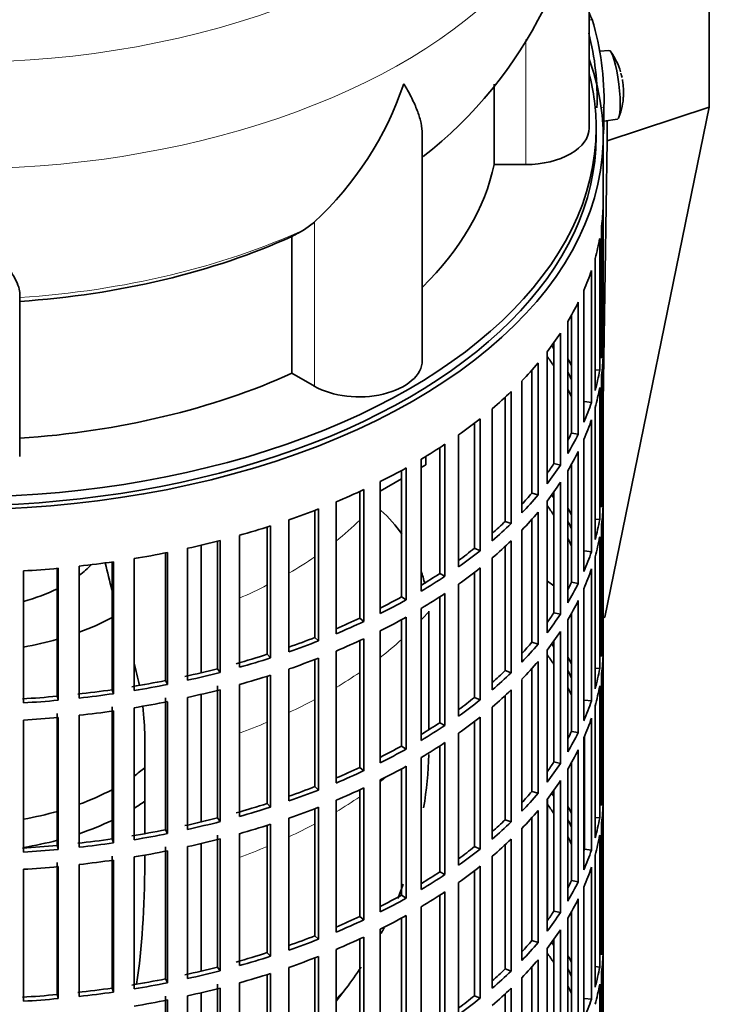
# Model space of a CAD drawing. Header units: millimetres. Extents: x 148 to 904, y -3227 to 2234.
# Tile 5 of 25: x 794 to 892, y -3091 to -2951. Entities that reach past the tile are written whole.
import ezdxf

# ---------------------------------------------------------------- set-up
doc = ezdxf.new("R2010")
doc.units = ezdxf.units.MM
for name, color, linetype in [('M5X8_UNI7687', 7, 'Continuous'), ('VSI134_DIFFUSORE', 7, 'Continuous'), ('VSI134_FILTRO_A', 7, 'Continuous'), ('VSI134_GIUNTO_8×', 7, 'Continuous'), ('VSI134_SUPPORTO_', 7, 'Continuous'), ('VSI134_TERMINALE', 7, 'Continuous')]:
    doc.layers.add(name, color=color, linetype=linetype)

# ---------------------------------------------------------------- blocks, each defined once
blk = doc.blocks.new('SE4')
at = {"layer": 'M5X8_UNI7687', "color": 7, "linetype": 'Continuous', "lineweight": 35}
for p, q in [((878.05, -2955.68), (876.75, -2955.8)), ((877.33, -2965.76), (879.26, -2965.46))]:
    blk.add_line(p, q, dxfattribs=at)
for centre, radius, start, end in [((870.14, -2961.61), 10, 16.6957, 35.0127), ((870.14, -2961.61), 10, 11.8797, 13.5278), ((1246.24, -2905.06), 370.34, 188.5064, 188.6141), ((870.14, -2961.61), 10, 338.98, 357.2751)]:
    blk.add_arc(centre, radius, start, end, dxfattribs=at)
for centre, major_axis, ratio, start_param, end_param in [((878.65, -2960.57), (0.6, -4.89), 0.169759, 0.004788, 3.136805), ((870.12, -2961.53), (-9.78, -2.08), 0.810411, 3.163117, 3.206609), ((870.15, -2961.74), (-9.94, -1.06), 0.589949, 3.053564, 3.168123), ((871.66, -2959.62), (7.36, -5.62), 0.747167, 0.443437, 0.593129)]:
    blk.add_ellipse(centre, major_axis=major_axis, ratio=ratio, start_param=start_param, end_param=end_param, dxfattribs=at)
at = {"layer": 'VSI134_DIFFUSORE', "color": 7, "linetype": 'Continuous', "lineweight": 35}
for p, q in [((875.24, -2966.73), (875.24, -2923.67)), ((861.71, -2960.46), (861.71, -2971.92)), ((851.51, -2999.79), (851.51, -2967.66)), ((861.71, -2971.92), (866.24, -2971.92)), ((836.15, -2980.12), (834.73, -2981.17)), ((832.95, -2982.14), (832.95, -3001.62)), ((794.24, -3013.49), (794.24, -2990.15)), ((832.95, -3001.62), (836.15, -3003.47))]:
    blk.add_line(p, q, dxfattribs=at)
at = {"layer": 'VSI134_DIFFUSORE', "color": 4, "linetype": 'Continuous', "lineweight": 9}
for p, q in [((866.24, -2971.92), (866.24, -2954.13)), ((836.15, -3003.47), (836.15, -2980.12))]:
    blk.add_line(p, q, dxfattribs=at)
at = {"layer": 'VSI134_DIFFUSORE', "color": 7, "linetype": 'Continuous', "lineweight": 35}
for centre, radius, start, end in [((813.88, -2922.44), 61.35, 307.9802, 358.8474), ((803.65, -2945.17), 47.73, 312.9143, 341.3628), ((826.82, -2968.78), 14.7, 294.6434, 302.5491)]:
    blk.add_arc(centre, radius, start, end, dxfattribs=at)
at = {"layer": 'VSI134_DIFFUSORE', "color": 4, "linetype": 'Continuous', "lineweight": 9}
for centre, major_axis, start_param, end_param in [((785.24, -2907.95), (85.67, 0), 2.814065, 6.283185), ((785.24, -2920.71), (-89.83, 0), 0, 3.208728), ((785.24, -2945.25), (79.5, 0), 4.82584, 5.384336)]:
    blk.add_ellipse(centre, major_axis=major_axis, ratio=0.57735, start_param=start_param, end_param=end_param, dxfattribs=at)
at = {"layer": 'VSI134_DIFFUSORE', "color": 7, "linetype": 'Continuous', "lineweight": 35}
for centre, major_axis, start_param, end_param in [((866.24, -2966.73), (-9, 0), 1.570796, 3.141593), ((785.24, -2966.73), (77, 0), 5.749077, 6.166034), ((785.24, -2947.25), (77, 0), 4.82954, 5.380636), ((842.51, -2999.79), (-9, 0), 0.785398, 3.141593), ((785.24, -2966.73), (77, 0), 4.82954, 5.380636)]:
    blk.add_ellipse(centre, major_axis=major_axis, ratio=0.57735, start_param=start_param, end_param=end_param, dxfattribs=at)
for points, knots in [([(851.51, -2967.67), (851.51, -2967.51), (851.51, -2967.35), (851.46, -2966.7), (851.37, -2966.18), (851.11, -2965.12), (850.92, -2964.57), (850.47, -2963.44), (850.21, -2962.86), (849.75, -2961.97), (849.59, -2961.67), (849.33, -2961.2), (849.24, -2961.05), (849.06, -2960.74), (848.97, -2960.58), (848.88, -2960.42)], [0.4604904, 0.4604904, 0.4604904, 0.4604904, 0.5, 0.5, 0.625, 0.625, 0.75, 0.75, 0.875, 0.875, 0.9375, 0.9375, 0.96875, 0.96875, 1, 1, 1, 1]), ([(794.24, -2990.15), (794.24, -2989.83), (794.15, -2989.47), (793.84, -2988.67), (793.61, -2988.23), (793.2, -2987.51), (793.05, -2987.26), (792.73, -2986.74), (792.56, -2986.48), (792.02, -2985.66), (791.62, -2985.08), (790.78, -2983.86), (790.32, -2983.21), (789.38, -2981.86), (788.88, -2981.15), (787.87, -2979.67), (787.35, -2978.91), (786.56, -2977.71), (786.3, -2977.31), (785.9, -2976.69), (785.77, -2976.48), (785.5, -2976.06), (785.37, -2975.85), (785.24, -2975.64)], [0, 0, 0, 0, 0.125, 0.125, 0.25, 0.25, 0.3125, 0.3125, 0.375, 0.375, 0.5, 0.5, 0.625, 0.625, 0.75, 0.75, 0.875, 0.875, 0.9375, 0.9375, 0.96875, 0.96875, 1, 1, 1, 1])]:
    blk.add_open_spline(points, degree=3, knots=knots, dxfattribs=at)
at = {"layer": 'VSI134_FILTRO_A', "color": 7, "linetype": 'Continuous', "lineweight": 35}
for p, q in [((877.24, -3132.07), (877.24, -2967.95)), ((877.23, -2977.81), (877.23, -2996.59)), ((877.01, -2980.69), (877.01, -2999.47)), ((876.74, -2982.43), (876.74, -3001.21)), ((876.09, -2985.29), (876.09, -3004.07)), ((875.56, -2987.02), (875.56, -3005.8)), ((874.48, -2989.83), (874.48, -3008.61)), ((873.7, -2991.52), (873.7, -3010.3)), ((872.2, -2994.28), (872.2, -3013.06)), ((872.74, -2993.33), (872.74, -3010.13)), ((871.16, -2995.92), (871.16, -3014.7)), ((870.24, -2997.26), (870.24, -3014.48)), ((877.01, -2996.58), (877.23, -2996.59)), ((869.25, -2998.59), (869.25, -3017.36)), ((867.97, -3000.17), (867.97, -3018.95)), ((877.23, -2999.04), (877.23, -3017.82)), ((867.08, -3001.19), (867.08, -3018.68)), ((876.09, -3001.16), (876.74, -3001.21)), ((865.66, -3002.73), (865.66, -3021.51)), ((877.01, -3001.92), (877.01, -3020.7)), ((864.14, -3004.24), (864.14, -3023.02)), ((876.74, -3003.66), (876.74, -3022.44)), ((863.3, -3005.04), (863.3, -3022.71)), ((874.59, -3005.67), (875.56, -3005.8)), ((861.46, -3006.68), (861.46, -3025.46)), ((876.09, -3006.52), (876.09, -3025.3)), ((859.72, -3008.11), (859.72, -3026.89)), ((875.56, -3008.24), (875.56, -3027.02)), ((858.93, -3008.73), (858.93, -3026.54)), ((856.68, -3010.4), (856.68, -3029.18)), ((872.74, -3010.13), (873.7, -3010.3)), ((874.48, -3011.06), (874.48, -3029.84)), ((853.99, -3012.22), (853.99, -3030.13)), ((854.73, -3011.74), (854.73, -3030.52)), ((873.7, -3012.75), (873.7, -3031.53)), ((851.35, -3013.87), (851.35, -3032.65)), ((848.54, -3015.48), (848.54, -3033.46)), ((849.21, -3015.1), (849.21, -3033.88)), ((870.24, -3014.48), (871.16, -3014.7)), ((872.2, -3015.5), (872.2, -3034.28)), ((872.74, -3014.56), (872.74, -3031.36)), ((843.21, -3018.18), (843.21, -3036.96)), ((845.53, -3017.05), (845.53, -3035.83)), ((871.16, -3017.15), (871.16, -3035.93)), ((877.01, -3017.81), (877.23, -3017.82)), ((842.6, -3018.46), (842.6, -3036.5)), ((867.08, -3018.68), (867.97, -3018.95)), ((869.25, -3019.81), (869.25, -3038.59)), ((870.24, -3018.49), (870.24, -3035.71)), ((836.22, -3021.15), (836.22, -3039.23)), ((836.76, -3020.94), (836.76, -3039.72)), ((839.24, -3019.94), (839.24, -3038.72)), ((877.23, -3020.26), (877.23, -3039.04)), ((832.54, -3022.49), (832.54, -3041.27)), ((867.08, -3022.42), (867.08, -3039.91)), ((867.97, -3021.4), (867.97, -3040.18)), ((876.09, -3022.39), (876.74, -3022.44)), ((829.46, -3023.51), (829.46, -3041.63)), ((829.92, -3023.36), (829.92, -3042.14)), ((863.3, -3022.71), (864.14, -3023.02)), ((865.66, -3023.96), (865.66, -3042.74)), ((877.01, -3023.15), (877.01, -3041.93)), ((825.49, -3024.7), (825.49, -3043.48)), ((876.74, -3024.89), (876.74, -3043.67)), ((818.12, -3026.54), (818.12, -3045.32)), ((822.36, -3025.53), (822.36, -3043.68)), ((822.74, -3025.44), (822.74, -3044.21)), ((858.93, -3026.54), (859.72, -3026.89)), ((863.3, -3026.27), (863.3, -3043.94)), ((864.14, -3025.47), (864.14, -3044.25)), ((810.51, -3028.01), (810.51, -3046.79)), ((814.98, -3027.2), (814.98, -3045.37)), ((815.28, -3027.14), (815.28, -3045.92)), ((861.46, -3027.91), (861.46, -3046.69)), ((874.59, -3026.9), (875.56, -3027.02)), ((876.09, -3027.75), (876.09, -3046.53)), ((799.59, -3029.4), (799.59, -3047.59)), ((799.72, -3029.39), (799.72, -3048.17)), ((802.7, -3029.08), (802.7, -3047.86)), ((807.37, -3028.49), (807.37, -3046.67)), ((807.58, -3028.46), (807.58, -3047.24)), ((859.72, -3029.34), (859.72, -3048.12)), ((875.56, -3029.47), (875.56, -3048.25)), ((794.76, -3029.76), (794.76, -3048.54)), ((853.99, -3030.13), (854.73, -3030.52)), ((858.93, -3029.96), (858.93, -3047.77)), ((856.68, -3031.63), (856.68, -3050.41)), ((872.74, -3031.36), (873.7, -3031.53)), ((874.48, -3032.29), (874.48, -3051.07)), ((848.54, -3033.46), (849.21, -3033.88)), ((853.99, -3033.45), (853.99, -3051.36)), ((854.73, -3032.97), (854.73, -3051.75)), ((851.35, -3035.1), (851.35, -3053.88)), ((873.7, -3033.98), (873.7, -3052.76)), ((842.6, -3036.5), (843.21, -3036.96)), ((849.21, -3036.33), (849.21, -3055.11)), ((870.24, -3035.71), (871.16, -3035.93)), ((872.74, -3035.79), (872.74, -3052.59)), ((848.54, -3036.71), (848.54, -3054.69)), ((872.2, -3036.73), (872.2, -3055.51)), ((836.22, -3039.23), (836.76, -3039.72)), ((843.21, -3039.41), (843.21, -3058.19)), ((845.53, -3038.28), (845.53, -3057.06)), ((871.16, -3038.38), (871.16, -3057.16)), ((877.01, -3039.04), (877.23, -3039.04)), ((842.6, -3039.69), (842.6, -3057.73)), ((867.08, -3039.91), (867.97, -3040.18)), ((870.24, -3039.72), (870.24, -3056.93)), ((829.46, -3041.63), (829.92, -3042.14)), ((836.76, -3042.17), (836.76, -3060.95)), ((839.24, -3041.16), (839.24, -3059.94)), ((869.25, -3041.04), (869.25, -3059.82)), ((877.23, -3041.49), (877.23, -3060.27)), ((836.22, -3042.38), (836.22, -3060.46)), ((867.97, -3042.63), (867.97, -3061.41)), ((876.09, -3043.62), (876.74, -3043.67)), ((822.36, -3043.68), (822.74, -3044.21)), ((829.46, -3044.74), (829.46, -3062.86)), ((829.92, -3044.59), (829.92, -3063.37)), ((832.54, -3043.72), (832.54, -3062.5)), ((863.3, -3043.94), (864.14, -3044.25)), ((867.08, -3043.65), (867.08, -3061.14)), ((877.01, -3044.38), (877.01, -3063.16)), ((814.98, -3045.37), (815.28, -3045.92)), ((822.36, -3046.13), (822.36, -3064.91)), ((825.49, -3045.93), (825.49, -3064.7)), ((865.66, -3045.19), (865.66, -3063.97)), ((876.74, -3046.12), (876.74, -3064.9)), ((799.59, -3047.59), (799.72, -3048.17)), ((807.37, -3046.67), (807.58, -3047.24)), ((814.98, -3047.82), (814.98, -3066.6)), ((818.12, -3047.77), (818.12, -3066.55)), ((822.74, -3046.66), (822.74, -3065.44)), ((858.93, -3047.77), (859.72, -3048.12)), ((863.3, -3047.5), (863.3, -3065.17)), ((864.14, -3046.7), (864.14, -3065.48)), ((807.37, -3049.12), (807.37, -3067.9)), ((810.51, -3049.23), (810.51, -3068.01)), ((815.28, -3048.37), (815.28, -3067.15)), ((861.46, -3049.14), (861.46, -3067.92)), ((874.59, -3048.13), (875.56, -3048.25)), ((876.09, -3048.98), (876.09, -3067.76)), ((799.59, -3050.04), (799.59, -3068.82)), ((799.72, -3050.62), (799.72, -3069.4)), ((802.7, -3050.31), (802.7, -3069.09)), ((807.58, -3049.69), (807.58, -3068.47)), ((859.72, -3050.57), (859.72, -3069.35)), ((794.76, -3050.99), (794.76, -3069.77)), ((853.99, -3051.36), (854.73, -3051.75)), ((858.93, -3051.19), (858.93, -3069)), ((875.56, -3050.7), (875.56, -3069.48)), ((856.68, -3052.86), (856.68, -3071.64)), ((872.74, -3052.59), (873.7, -3052.76)), ((874.59, -3053.27), (874.59, -3069.36)), ((848.54, -3054.69), (849.21, -3055.11)), ((853.99, -3054.68), (853.99, -3072.59)), ((854.73, -3054.2), (854.73, -3072.98)), ((874.48, -3053.52), (874.48, -3072.3)), ((873.7, -3055.21), (873.7, -3073.99)), ((849.21, -3057.56), (849.21, -3076.34)), ((851.35, -3056.33), (851.35, -3075.11)), ((870.24, -3056.93), (871.16, -3057.16)), ((872.74, -3057.02), (872.74, -3073.82)), ((842.6, -3057.73), (843.21, -3058.19)), ((848.54, -3057.94), (848.54, -3075.92)), ((872.2, -3057.96), (872.2, -3076.74)), ((836.22, -3060.46), (836.76, -3060.95)), ((845.53, -3059.51), (845.53, -3078.29)), ((871.16, -3059.61), (871.16, -3078.38)), ((877.01, -3060.27), (877.23, -3060.27)), ((842.6, -3060.92), (842.6, -3078.96)), ((843.21, -3060.64), (843.21, -3079.42)), ((867.08, -3061.14), (867.97, -3061.41)), ((870.24, -3060.94), (870.24, -3078.16)), ((829.46, -3062.86), (829.92, -3063.37)), ((839.24, -3062.39), (839.24, -3081.17)), ((869.25, -3062.27), (869.25, -3081.05)), ((877.23, -3062.72), (877.23, -3081.5)), ((836.22, -3063.6), (836.22, -3081.69)), ((836.76, -3063.4), (836.76, -3082.18)), ((867.97, -3063.86), (867.97, -3082.64)), ((822.36, -3064.91), (822.74, -3065.44)), ((829.46, -3065.97), (829.46, -3084.09)), ((829.92, -3065.82), (829.92, -3084.6)), ((832.54, -3064.95), (832.54, -3083.73)), ((863.3, -3065.17), (864.14, -3065.48)), ((867.08, -3064.88), (867.08, -3082.37)), ((876.09, -3064.85), (876.74, -3064.9)), ((877.01, -3065.61), (877.01, -3084.39)), ((814.98, -3066.6), (815.28, -3067.15)), ((822.36, -3067.36), (822.36, -3086.14)), ((825.49, -3067.15), (825.49, -3085.93)), ((865.66, -3066.42), (865.66, -3085.2)), ((876.74, -3067.35), (876.74, -3086.13)), ((799.59, -3068.82), (799.72, -3069.4)), ((807.37, -3067.9), (807.58, -3068.47)), ((822.74, -3067.89), (822.74, -3086.67)), ((863.3, -3068.73), (863.3, -3086.4)), ((864.14, -3067.93), (864.14, -3086.71)), ((814.98, -3069.04), (814.98, -3087.82)), ((815.28, -3069.6), (815.28, -3088.38)), ((818.12, -3069), (818.12, -3087.78)), ((858.93, -3069), (859.72, -3069.35)), ((874.59, -3069.36), (875.56, -3069.48)), ((876.09, -3070.21), (876.09, -3088.99)), ((799.59, -3071.27), (799.59, -3090.05)), ((802.7, -3071.54), (802.7, -3090.32)), ((807.37, -3070.35), (807.37, -3089.13)), ((807.58, -3070.92), (807.58, -3089.7)), ((810.51, -3070.46), (810.51, -3089.24)), ((861.46, -3070.37), (861.46, -3089.14)), ((794.76, -3072.22), (794.76, -3091)), ((799.72, -3071.84), (799.72, -3090.62)), ((853.99, -3072.59), (854.73, -3072.98)), ((858.93, -3072.42), (858.93, -3090.23)), ((859.72, -3071.8), (859.72, -3090.58)), ((875.56, -3071.93), (875.56, -3090.71)), ((856.68, -3074.09), (856.68, -3092.87)), ((872.74, -3073.82), (873.7, -3073.99)), ((854.73, -3075.43), (854.73, -3094.21)), ((874.48, -3074.75), (874.48, -3093.53)), ((848.54, -3075.92), (849.21, -3076.34)), ((853.99, -3075.91), (853.99, -3093.82)), ((873.7, -3076.44), (873.7, -3095.22)), ((851.35, -3077.56), (851.35, -3096.33)), ((870.24, -3078.16), (871.16, -3078.38)), ((872.74, -3078.24), (872.74, -3095.04)), ((842.6, -3078.96), (843.21, -3079.42)), ((848.54, -3079.16), (848.54, -3097.14)), ((849.21, -3078.79), (849.21, -3097.57)), ((872.2, -3079.19), (872.2, -3097.97)), ((845.53, -3080.74), (845.53, -3099.52)), ((871.16, -3080.83), (871.16, -3099.61)), ((836.22, -3081.69), (836.76, -3082.18)), ((842.6, -3082.15), (842.6, -3100.19)), ((843.21, -3081.87), (843.21, -3100.64)), ((867.08, -3082.37), (867.97, -3082.64)), ((870.24, -3082.17), (870.24, -3099.39)), ((877.01, -3081.5), (877.23, -3081.5)), ((829.46, -3084.09), (829.92, -3084.6)), ((839.24, -3083.62), (839.24, -3102.4)), ((869.25, -3083.5), (869.25, -3102.28)), ((877.23, -3083.95), (877.23, -3102.73)), ((836.22, -3084.83), (836.22, -3102.92)), ((836.76, -3084.63), (836.76, -3103.4)), ((867.97, -3085.09), (867.97, -3103.86)), ((822.36, -3086.14), (822.74, -3086.67)), ((829.92, -3087.05), (829.92, -3105.83)), ((832.54, -3086.18), (832.54, -3104.96)), ((863.3, -3086.4), (864.14, -3086.71)), ((867.08, -3086.11), (867.08, -3103.6)), ((876.09, -3086.08), (876.74, -3086.13)), ((877.01, -3086.84), (877.01, -3105.61)), ((814.98, -3087.82), (815.28, -3088.38)), ((825.49, -3088.38), (825.49, -3107.16)), ((829.46, -3087.2), (829.46, -3105.32)), ((865.66, -3087.65), (865.66, -3106.43)), ((807.37, -3089.13), (807.58, -3089.7)), ((822.36, -3088.59), (822.36, -3107.37)), ((822.74, -3089.12), (822.74, -3107.9)), ((864.14, -3089.16), (864.14, -3107.94)), ((876.74, -3088.58), (876.74, -3107.36)), ((799.59, -3090.05), (799.72, -3090.62)), ((814.98, -3090.27), (814.98, -3109.05)), ((815.28, -3090.82), (815.28, -3109.6)), ((818.12, -3090.23), (818.12, -3109.01)), ((858.93, -3090.23), (859.72, -3090.58)), ((863.3, -3089.96), (863.3, -3107.63)), ((874.59, -3090.59), (875.56, -3090.71))]:
    blk.add_line(p, q, dxfattribs=at)
for centre, major_axis, start_param, end_param in [((785.24, -2967.95), (-92, 0), -0.208894, 3.350487), ((785.24, -2967.95), (-91, 0), 0, 3.141593), ((785.24, -2976.93), (92, 0), 6.212375, 6.266729), ((785.24, -2976.93), (92, 0), -0.158077, -0.103722), ((785.24, -2976.93), (92, 0), -0.245343, -0.190989), ((785.24, -2976.93), (92, 0), -0.33261, -0.278255), ((785.24, -2976.93), (92, 0), -0.419876, -0.365522), ((785.24, -2995.71), (92, 0), 6.212375, 6.266729), ((785.24, -3016.94), (91, 0), 0.365223, 0.374965), ((785.24, -2976.93), (92, 0), -0.507143, -0.452788), ((785.24, -3019.39), (91, 0), 0.365223, 0.394539), ((785.24, -3016.94), (92, 0), 0.313806, 0.33261), ((785.24, -2998.16), (92, 0), 6.212375, 6.266729), ((785.24, -3016.94), (91, 0), 0.277957, 0.299174), ((785.24, -2995.71), (92, 0), -0.158077, -0.103722), ((785.24, -2976.93), (92, 0), -0.594409, -0.540055), ((785.24, -3019.39), (91, 0), 0.277957, 0.299174), ((785.24, -2998.16), (92, 0), -0.158077, -0.103722), ((785.24, -2995.71), (92, 0), -0.245343, -0.190989), ((785.24, -2976.93), (92, 0), -0.681676, -0.627321), ((785.24, -2998.16), (92, 0), -0.245343, -0.190989), ((785.24, -2995.71), (91, 0), -0.299174, -0.277957), ((785.24, -2995.71), (92, 0), -0.33261, -0.278255), ((785.24, -2976.93), (92, 0), -0.768942, -0.714588), ((785.24, -2998.16), (92, 0), -0.33261, -0.278255), ((785.24, -2976.93), (92, 0), -0.856209, -0.801854), ((785.24, -2995.71), (91, 0), -0.394539, -0.365223), ((785.24, -2995.71), (92, 0), -0.419876, -0.365522), ((785.24, -2976.93), (92, 0), -0.943475, -0.889121), ((785.24, -2998.16), (92, 0), -0.419876, -0.365522), ((785.24, -3016.94), (92, 0), 6.212375, 6.266729), ((785.24, -2995.71), (91, 0), -0.486998, -0.45249), ((785.24, -2995.71), (92, 0), -0.507143, -0.452788), ((785.24, -3038.17), (91, 0), 0.365223, 0.374965), ((785.24, -2976.93), (92, 0), -1.030742, -0.976387), ((785.24, -3040.62), (91, 0), 0.365223, 0.394539), ((785.24, -3038.17), (92, 0), 0.313806, 0.33261), ((785.24, -3019.39), (92, 0), 6.212375, 6.266729), ((785.24, -2998.16), (92, 0), -0.507143, -0.452788), ((785.24, -3016.94), (92, 0), -0.158077, -0.103722), ((785.24, -2976.93), (92, 0), -1.118008, -1.063654), ((785.24, -2995.71), (91, 0), -0.577951, -0.539756), ((785.24, -2995.71), (92, 0), -0.594409, -0.540055), ((785.24, -3038.17), (91, 0), 0.277957, 0.299174), ((785.24, -3040.62), (91, 0), 0.277957, 0.299174), ((785.24, -3019.39), (92, 0), -0.158077, -0.103722), ((785.24, -2976.93), (92, 0), -1.205275, -1.15092), ((785.24, -2995.71), (91, 0), -0.668018, -0.627022), ((785.24, -2998.16), (92, 0), -0.594409, -0.540055), ((785.24, -2976.93), (92, 0), -1.292541, -1.238186), ((785.24, -2995.71), (92, 0), -0.681676, -0.627321), ((785.24, -3016.94), (92, 0), -0.245343, -0.190989), ((785.24, -2976.93), (92, 0), -1.467074, -1.412719), ((785.24, -2976.93), (92, 0), -1.379807, -1.325453), ((785.24, -2998.16), (92, 0), -0.681676, -0.627321), ((785.24, -3019.39), (92, 0), -0.245343, -0.190989), ((785.24, -2995.71), (91, 0), -0.757518, -0.714289), ((785.24, -2995.71), (92, 0), -0.768942, -0.714588), ((785.24, -3016.94), (91, 0), -0.299174, -0.277957), ((785.24, -3016.94), (92, 0), -0.33261, -0.278255), ((785.24, -2995.71), (91, 0), -0.846635, -0.801555), ((785.24, -2998.16), (92, 0), -0.768942, -0.714588), ((785.24, -2995.71), (92, 0), -0.856209, -0.801854), ((785.24, -3019.39), (92, 0), -0.33261, -0.278255), ((785.24, -2995.71), (91, 0), -0.935485, -0.888822), ((785.24, -2998.16), (92, 0), -0.856209, -0.801854), ((785.24, -3016.94), (91, 0), -0.394539, -0.365223), ((785.24, -3016.94), (92, 0), -0.419876, -0.365522), ((785.24, -2995.71), (92, 0), -0.943475, -0.889121), ((785.24, -2995.71), (91, 0), -1.024141, -0.976088), ((785.24, -2998.16), (92, 0), -0.943475, -0.889121), ((785.24, -3019.39), (92, 0), -0.419876, -0.365522), ((785.24, -3038.17), (92, 0), 6.212375, 6.266729), ((785.24, -2995.71), (92, 0), -1.030742, -0.976387), ((785.24, -3016.94), (91, 0), -0.486998, -0.45249), ((785.24, -3016.94), (92, 0), -0.507143, -0.452788), ((785.24, -3059.4), (91, 0), 0.365223, 0.374965), ((785.24, -2995.71), (91, 0), -1.118307, -1.063355), ((785.24, -2995.71), (92, 0), -1.118008, -1.063654), ((785.24, -2998.16), (92, 0), -1.030742, -0.976387), ((785.24, -3061.85), (91, 0), 0.365223, 0.394539), ((785.24, -3059.4), (92, 0), 0.313806, 0.33261), ((785.24, -3040.62), (92, 0), 6.212375, 6.266729), ((785.24, -3019.39), (92, 0), -0.507143, -0.452788), ((785.24, -2995.71), (91, 0), -1.205573, -1.150621), ((785.24, -2995.71), (92, 0), -1.205275, -1.15092), ((785.24, -2998.16), (92, 0), -1.118008, -1.063654), ((785.24, -3016.94), (91, 0), -0.577951, -0.539756), ((785.24, -3016.94), (92, 0), -0.594409, -0.540055), ((785.24, -3059.4), (91, 0), 0.277957, 0.299174), ((785.24, -3038.17), (92, 0), -0.158077, -0.103722), ((785.24, -2995.71), (91, 0), -1.29284, -1.237888), ((785.24, -2995.71), (92, 0), -1.292541, -1.238186), ((785.24, -3061.85), (91, 0), 0.277957, 0.299174), ((785.24, -3040.62), (92, 0), -0.158077, -0.103722), ((785.24, -2995.71), (91, 0), -1.467373, -1.412421), ((785.24, -2995.71), (91, 0), -1.380106, -1.325154), ((785.24, -2995.71), (92, 0), -1.379807, -1.325453), ((785.24, -2998.16), (92, 0), -1.205275, -1.15092), ((785.24, -3016.94), (91, 0), -0.668018, -0.627022), ((785.24, -3019.39), (92, 0), -0.594409, -0.540055), ((785.24, -2995.71), (92, 0), -1.467074, -1.412719), ((785.24, -2998.16), (92, 0), -1.292541, -1.238186), ((785.24, -3016.94), (92, 0), -0.681676, -0.627321), ((785.24, -3038.17), (92, 0), -0.245343, -0.190989), ((785.24, -2998.16), (92, 0), -1.467074, -1.412719), ((785.24, -2998.16), (92, 0), -1.379807, -1.325453), ((785.24, -3019.39), (92, 0), -0.681676, -0.627321), ((785.24, -3016.94), (91, 0), -0.757518, -0.714289), ((785.24, -3016.94), (92, 0), -0.768942, -0.714588), ((785.24, -3040.62), (92, 0), -0.245343, -0.190989), ((785.24, -3038.17), (91, 0), -0.299174, -0.277957), ((785.24, -3038.17), (92, 0), -0.33261, -0.278255), ((785.24, -3016.94), (91, 0), -0.846635, -0.801555), ((785.24, -3019.39), (92, 0), -0.768942, -0.714588), ((785.24, -3016.94), (92, 0), -0.856209, -0.801854), ((785.24, -3040.62), (92, 0), -0.33261, -0.278255), ((785.24, -3019.39), (92, 0), -0.856209, -0.801854), ((785.24, -3038.17), (91, 0), -0.394539, -0.365223), ((785.24, -3038.17), (92, 0), -0.419876, -0.365522), ((785.24, -3016.94), (91, 0), -0.935485, -0.888822), ((785.24, -3016.94), (92, 0), -0.943475, -0.889121), ((785.24, -3016.94), (91, 0), -1.024141, -0.976088), ((785.24, -3040.62), (92, 0), -0.419876, -0.365522), ((785.24, -3059.4), (92, 0), 6.212375, 6.266729), ((785.24, -3016.94), (92, 0), -1.030742, -0.976387), ((785.24, -3019.39), (92, 0), -0.943475, -0.889121), ((785.24, -3038.17), (91, 0), -0.486998, -0.45249), ((785.24, -3038.17), (92, 0), -0.507143, -0.452788), ((785.24, -3080.63), (91, 0), 0.365223, 0.374965), ((785.24, -3016.94), (91, 0), -1.118307, -1.063355), ((785.24, -3083.08), (91, 0), 0.365223, 0.394539), ((785.24, -3061.85), (92, 0), 6.212375, 6.266729), ((785.24, -3016.94), (92, 0), -1.118008, -1.063654), ((785.24, -3019.39), (92, 0), -1.030742, -0.976387), ((785.24, -3040.62), (92, 0), -0.507143, -0.452788), ((785.24, -3080.63), (92, 0), 0.313806, 0.33261), ((785.24, -3016.94), (91, 0), -1.205573, -1.150621), ((785.24, -3016.94), (92, 0), -1.205275, -1.15092), ((785.24, -3019.39), (92, 0), -1.118008, -1.063654), ((785.24, -3038.17), (91, 0), -0.577951, -0.539756), ((785.24, -3038.17), (92, 0), -0.594409, -0.540055), ((785.24, -3080.63), (91, 0), 0.277957, 0.299174), ((785.24, -3059.4), (92, 0), -0.158077, -0.103722), ((785.24, -3016.94), (91, 0), -1.29284, -1.237888), ((785.24, -3016.94), (92, 0), -1.292541, -1.238186), ((785.24, -3061.85), (92, 0), -0.158077, -0.103722), ((785.24, -3016.94), (91, 0), -1.467373, -1.412421), ((785.24, -3016.94), (91, 0), -1.380106, -1.325154), ((785.24, -3016.94), (92, 0), -1.379807, -1.325453), ((785.24, -3019.39), (92, 0), -1.205275, -1.15092), ((785.24, -3040.62), (92, 0), -0.594409, -0.540055), ((785.24, -3083.08), (91, 0), 0.277957, 0.299174), ((785.24, -3016.94), (92, 0), -1.467074, -1.412719), ((785.24, -3019.39), (92, 0), -1.292541, -1.238186), ((785.24, -3038.17), (91, 0), -0.668018, -0.627022), ((785.24, -3038.17), (92, 0), -0.681676, -0.627321), ((785.24, -3059.4), (91, 0), -0.196715, -0.19069), ((785.24, -3059.4), (92, 0), -0.245343, -0.190989), ((785.24, -3019.39), (92, 0), -1.379807, -1.325453), ((785.24, -3019.39), (92, 0), -1.467074, -1.412719), ((785.24, -3038.17), (91, 0), -0.757518, -0.714289), ((785.24, -3038.17), (92, 0), -0.768942, -0.714588), ((785.24, -3040.62), (92, 0), -0.681676, -0.627321), ((785.24, -3061.85), (92, 0), -0.245343, -0.190989), ((785.24, -3059.4), (91, 0), -0.299174, -0.277957), ((785.24, -3059.4), (92, 0), -0.33261, -0.278255), ((785.24, -3040.62), (92, 0), -0.768942, -0.714588), ((785.24, -3038.17), (91, 0), -0.846635, -0.801555), ((785.24, -3038.17), (92, 0), -0.856209, -0.801854), ((785.24, -3061.85), (92, 0), -0.33261, -0.278255), ((785.24, -3059.4), (91, 0), -0.394539, -0.365223), ((785.24, -3059.4), (92, 0), -0.419876, -0.365522), ((785.24, -3038.17), (91, 0), -0.935485, -0.888822), ((785.24, -3038.17), (92, 0), -0.943475, -0.889121), ((785.24, -3040.62), (92, 0), -0.856209, -0.801854), ((785.24, -3061.85), (92, 0), -0.419876, -0.365522), ((785.24, -3038.17), (91, 0), -1.024141, -0.976088), ((785.24, -3038.17), (92, 0), -1.030742, -0.976387), ((785.24, -3040.62), (92, 0), -0.943475, -0.889121), ((785.24, -3059.4), (91, 0), -0.486998, -0.45249), ((785.24, -3059.4), (92, 0), -0.507143, -0.452788), ((785.24, -3101.86), (91, 0), 0.365223, 0.374965), ((785.24, -3080.63), (92, 0), 6.212375, 6.266729), ((785.24, -3038.17), (91, 0), -1.118307, -1.063355), ((785.24, -3104.31), (91, 0), 0.365223, 0.394539), ((785.24, -3083.08), (92, 0), 6.212375, 6.266729), ((785.24, -3038.17), (92, 0), -1.118008, -1.063654), ((785.24, -3040.62), (92, 0), -1.030742, -0.976387), ((785.24, -3061.85), (92, 0), -0.507143, -0.452788), ((785.24, -3101.86), (92, 0), 0.313806, 0.33261), ((785.24, -3038.17), (91, 0), -1.205573, -1.150621), ((785.24, -3038.17), (92, 0), -1.205275, -1.15092), ((785.24, -3040.62), (92, 0), -1.118008, -1.063654), ((785.24, -3059.4), (91, 0), -0.577951, -0.539756), ((785.24, -3059.4), (92, 0), -0.594409, -0.540055), ((785.24, -3101.86), (91, 0), 0.277957, 0.299174), ((785.24, -3080.63), (92, 0), -0.158077, -0.103722), ((785.24, -3038.17), (91, 0), -1.29284, -1.237888), ((785.24, -3038.17), (92, 0), -1.292541, -1.238186), ((785.24, -3038.17), (91, 0), -1.380106, -1.325154), ((785.24, -3038.17), (92, 0), -1.379807, -1.325453), ((785.24, -3040.62), (92, 0), -1.205275, -1.15092), ((785.24, -3061.85), (92, 0), -0.594409, -0.540055), ((785.24, -3104.31), (91, 0), 0.277957, 0.299174), ((785.24, -3083.08), (92, 0), -0.158077, -0.103722), ((785.24, -3038.17), (91, 0), -1.467373, -1.412421), ((785.24, -3038.17), (92, 0), -1.467074, -1.412719), ((785.24, -3040.62), (92, 0), -1.292541, -1.238186), ((785.24, -3059.4), (91, 0), -0.668018, -0.627022), ((785.24, -3059.4), (92, 0), -0.681676, -0.627321), ((785.24, -3080.63), (92, 0), -0.245343, -0.190989)]:
    blk.add_ellipse(centre, major_axis=major_axis, ratio=0.57735, start_param=start_param, end_param=end_param, dxfattribs=at)
at = {"layer": 'VSI134_GIUNTO_8×', "color": 7, "linetype": 'Continuous', "lineweight": 35}
for centre, major_axis, start_param, end_param in [((785.24, -3022.66), (-22, 0), -3.795301, -3.653859), ((785.24, -3022.66), (-22, 0), 2.018583, 2.281496), ((785.24, -3022.66), (-32.5, 0), -4.14508, -3.963396), ((785.24, -3022.66), (-32.5, 0), -4.414934, -4.255007), ((785.24, -3047.15), (-32.5, 0), -3.821626, -3.743528), ((785.24, -3047.15), (-32.5, 0), -4.14508, -3.963396), ((785.24, -3049.98), (34.5, 0), -0.748844, -0.681769), ((785.24, -3047.15), (-32.5, 0), -4.414934, -4.255007), ((785.24, -3049.98), (34.5, 0), -1.040008, -0.874436), ((785.24, -3049.98), (34.5, 0), -1.291065, -1.141754)]:
    blk.add_ellipse(centre, major_axis=major_axis, ratio=0.57735, start_param=start_param, end_param=end_param, dxfattribs=at)
at = {"layer": 'VSI134_SUPPORTO_', "color": 7, "linetype": 'Continuous', "lineweight": 35}
for p, q in [((876.24, -2967.95), (876.24, -2966.73)), ((851.99, -3014.65), (851.99, -3013.48)), ((851.99, -3014.65), (851.35, -3015.02)), ((848.54, -3016.65), (845.53, -3018.39)), ((820.06, -3026.1), (820.06, -3044.25)), ((852.46, -3052.35), (852.46, -3035.51)), ((820.06, -3047.33), (820.06, -3065.48)), ((812.03, -3067.15), (812.03, -3053.28)), ((869.31, -3062.19), (869.31, -3079.5)), ((820.06, -3068.55), (820.06, -3086.71)), ((812.03, -3071.33), (812.03, -3070.21)), ((820.06, -3089.78), (820.06, -3107.94)), ((839.24, -3091), (840.67, -3089.16))]:
    blk.add_line(p, q, dxfattribs=at)
for centre, radius, start, end in [((831.59, -3036.64), 20.9, 35.4329, 47.7987), ((831.59, -3036.64), 20.9, 14.0259, 19.2298), ((794.26, -3054.03), 58.21, 350.6842, 358.1868), ((794.26, -3054.03), 58.21, 337.4118, 339.555), ((794.26, -3054.03), 58.21, 332.0207, 332.8941), ((794.26, -3054.03), 58.21, 322.877, 326.4969)]:
    blk.add_arc(centre, radius, start, end, dxfattribs=at)
for centre, major_axis, ratio, start_param, end_param in [((785.24, -2966.73), (91, 0), 0.57735, 2.989483, 6.283185), ((785.24, -2966.73), (91, 0), 0.57735, 0, 0.148386), ((817.38, -3027.49), (-8.14, 34.04), 0.31246, 1.529366, 1.643573), ((806.29, -3045.28), (3.49, -14.59), 0.31246, 1.44286, 1.661698), ((806.29, -3045.28), (3.49, -14.59), 0.31246, 0.917533, 1.237075), ((777.58, -3023.33), (20.93, -87.53), 0.31246, 0.65805, 0.917533)]:
    blk.add_ellipse(centre, major_axis=major_axis, ratio=ratio, start_param=start_param, end_param=end_param, dxfattribs=at)
at = {"layer": 'VSI134_SUPPORTO_', "color": 4, "linetype": 'Continuous', "lineweight": 9}
for centre, major_axis, start_param, end_param in [((785.24, -3003.01), (66.6, 0), -0.625209, -0.533057), ((785.24, -3003.01), (66.6, 0), -0.780897, -0.698932), ((785.24, -3003.01), (66.6, 0), -0.921885, -0.844673), ((785.24, -3016.31), (75, 0), -0.491682, -0.459415), ((785.24, -3016.31), (75, 0), -0.63707, -0.566131), ((785.24, -3016.31), (75, 0), -0.766956, -0.70007), ((785.24, -3016.31), (75, 0), -0.888301, -0.823319), ((785.24, -3016.31), (75, 0), -1.004352, -0.94022), ((785.24, -3034), (75, 0), -0.63707, -0.618187), ((785.24, -3034), (75, 0), -0.766956, -0.70007), ((785.24, -3034), (75, 0), -0.888301, -0.823319), ((785.24, -3034), (75, 0), -1.004352, -0.94022), ((785.24, -3072.78), (62.27, 0), -0.521266, -0.473078)]:
    blk.add_ellipse(centre, major_axis=major_axis, ratio=0.57735, start_param=start_param, end_param=end_param, dxfattribs=at)
at = {"layer": 'VSI134_TERMINALE', "color": 7, "linetype": 'Continuous', "lineweight": 35}
for p, q in [((892.33, -2963.76), (892.33, -2936.48)), ((877.34, -2963.77), (877.34, -2965.4)), ((877.48, -3036.36), (892.33, -2963.76)), ((877.81, -2968.57), (892.33, -2963.76)), ((877.81, -2968.57), (877.81, -2965.68)), ((877.24, -3005.75), (877.81, -2968.57)), ((870.24, -3031.88), (869.31, -3031.21)), ((877.48, -3036.36), (877.24, -3036.44))]:
    blk.add_line(p, q, dxfattribs=at)
at = {"layer": 'VSI134_TERMINALE', "color": 4, "linetype": 'Continuous', "lineweight": 9}
for p, q in [((875.24, -2951.34), (875.66, -2951.31)), ((876.96, -2963.8), (877.34, -2963.77)), ((877.34, -2965.4), (877.13, -2965.42))]:
    blk.add_line(p, q, dxfattribs=at)
at = {"layer": 'VSI134_TERMINALE', "color": 7, "linetype": 'Continuous', "lineweight": 35}
for centre, radius, start, end in [((838.73, -2962.63), 38.63, 358.3189, 17.0497), ((839.47, -2962.49), 36.9, 357.8966, 14.5372)]:
    blk.add_arc(centre, radius, start, end, dxfattribs=at)
blk.add_ellipse((785.24, -2963.87), major_axis=(93, 0), ratio=0.57735, start_param=0.236132, end_param=0.254688, dxfattribs=at)
blk.add_open_spline([(877.34, -2965.4), (877.34, -2965.89), (877.33, -2966.33), (877.31, -2966.94), (877.3, -2967.13), (877.28, -2967.39), (877.27, -2967.47), (877.27, -2967.54)], degree=3, knots=[0, 0, 0, 0, 0.125, 0.125, 0.1875, 0.1875, 0.2147272, 0.2147272, 0.2147272, 0.2147272], dxfattribs=at)

msp = doc.modelspace()

# ---------------------------------------------------------------- block references
msp.add_blockref('SE4', (0, 0))

doc.saveas('drawing.dxf')
